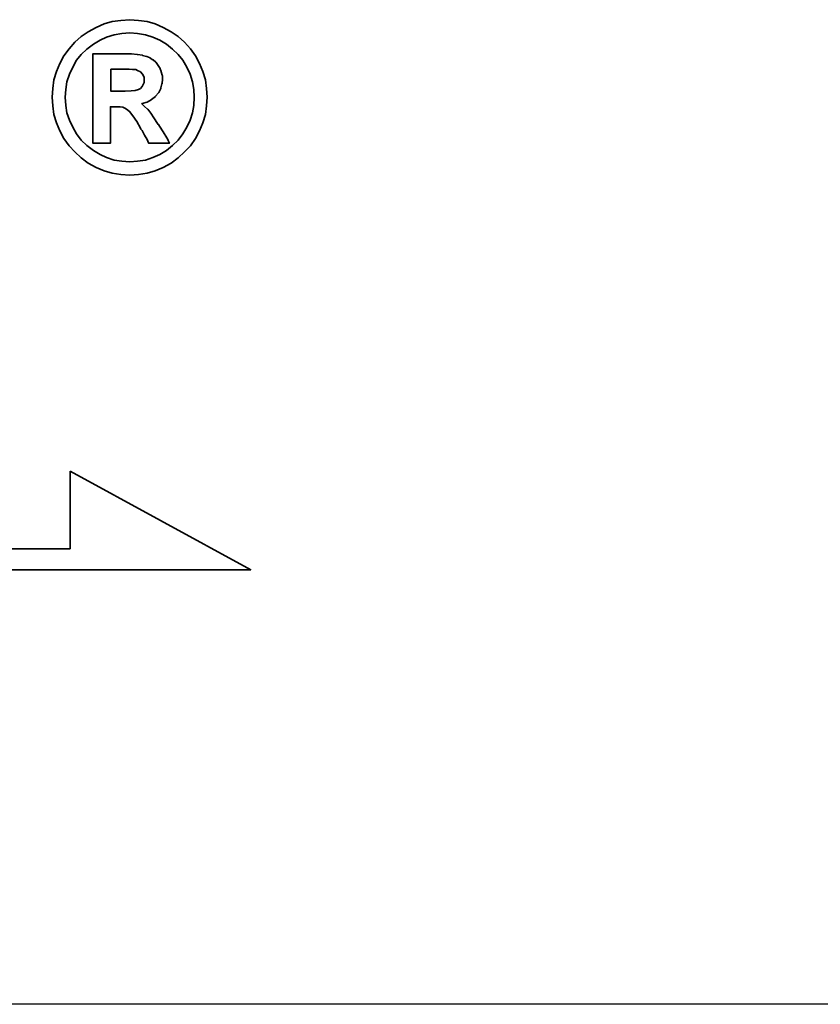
# Model space of a CAD drawing. Header units: millimetres. Extents: x -98 to 72, y -1050 to -956.
# Tile 46 of 47: x 48.88 to 51.31, y -990.68 to -987.69. Entities that reach past the tile are written whole.
import ezdxf

# ---------------------------------------------------------------- set-up
doc = ezdxf.new("R2010")
doc.units = ezdxf.units.MM
doc.header["$LTSCALE"] = 0.1
doc.layers.get('0').update_dxf_attribs({"linetype": 'CONTINUOUS'})
doc.layers.add('layer 1', color=7, linetype='CONTINUOUS')

msp = doc.modelspace()

# ---------------------------------------------------------------- linework, layer by layer
msp.add_line((64.0504, -990.6791), (10.8104, -990.6791))
at = {"layer": 'layer 1', "color": 0, "lineweight": 35}
for points, knots in [([(49.445, -987.9262), (49.445, -987.9262), (49.4434, -987.8993), (49.4434, -987.8993), (49.4434, -987.8993), (49.4434, -987.8993), (49.4397, -987.8731), (49.4397, -987.8731), (49.4397, -987.8731), (49.4397, -987.8731), (49.4322, -987.8484), (49.4322, -987.8484), (49.4322, -987.8484), (49.4322, -987.8484), (49.4218, -987.8238), (49.4218, -987.8238), (49.4218, -987.8238), (49.4218, -987.8238), (49.4098, -987.8006), (49.4098, -987.8006), (49.4098, -987.8006), (49.4098, -987.8006), (49.3942, -987.7797), (49.3942, -987.7797), (49.3942, -987.7797), (49.3942, -987.7797), (49.3763, -987.7588), (49.3763, -987.7588), (49.3763, -987.7588), (49.3763, -987.7588), (49.3576, -987.7415), (49.3576, -987.7415), (49.3576, -987.7415), (49.3576, -987.7415), (49.3358, -987.7274), (49.3358, -987.7274), (49.3358, -987.7274), (49.3358, -987.7274), (49.312, -987.714), (49.312, -987.714), (49.312, -987.714), (49.312, -987.714), (49.2874, -987.7035), (49.2874, -987.7035), (49.2874, -987.7035), (49.2874, -987.7035), (49.2626, -987.6961), (49.2626, -987.6961), (49.2626, -987.6961), (49.2626, -987.6961), (49.2365, -987.6929), (49.2365, -987.6929), (49.2365, -987.6929), (49.2365, -987.6929), (49.2103, -987.6908), (49.2103, -987.6908), (49.2103, -987.6908), (49.2103, -987.6908), (49.1835, -987.6929), (49.1835, -987.6929), (49.1835, -987.6929), (49.1835, -987.6929), (49.1573, -987.6961), (49.1573, -987.6961), (49.1573, -987.6961), (49.1573, -987.6961), (49.1326, -987.7035), (49.1326, -987.7035), (49.1326, -987.7035), (49.1326, -987.7035), (49.1079, -987.714), (49.1079, -987.714), (49.1079, -987.714), (49.1079, -987.714), (49.084, -987.7274), (49.084, -987.7274), (49.084, -987.7274), (49.084, -987.7274), (49.0624, -987.7415), (49.0624, -987.7415), (49.0624, -987.7415), (49.0624, -987.7415), (49.0437, -987.7588), (49.0437, -987.7588), (49.0437, -987.7588), (49.0437, -987.7588), (49.0258, -987.7797), (49.0258, -987.7797), (49.0258, -987.7797), (49.0258, -987.7797), (49.0101, -987.8006), (49.0101, -987.8006), (49.0101, -987.8006), (49.0101, -987.8006), (48.9981, -987.8238), (48.9981, -987.8238), (48.9981, -987.8238), (48.9981, -987.8238), (48.9876, -987.8484), (48.9876, -987.8484), (48.9876, -987.8484), (48.9876, -987.8484), (48.9801, -987.8731), (48.9801, -987.8731), (48.9801, -987.8731), (48.9801, -987.8731), (48.9764, -987.8993), (48.9764, -987.8993), (48.9764, -987.8993), (48.9764, -987.8993), (48.975, -987.9262), (48.975, -987.9262), (48.975, -987.9262), (48.975, -987.9262), (48.9764, -987.9523), (48.9764, -987.9523), (48.9764, -987.9523), (48.9764, -987.9523), (48.9801, -987.9784), (48.9801, -987.9784), (48.9801, -987.9784), (48.9801, -987.9784), (48.9876, -988.0039), (48.9876, -988.0039), (48.9876, -988.0039), (48.9876, -988.0039), (48.9981, -988.0285), (48.9981, -988.0285), (48.9981, -988.0285), (48.9981, -988.0285), (49.0101, -988.0516), (49.0101, -988.0516), (49.0101, -988.0516), (49.0101, -988.0516), (49.0258, -988.0734), (49.0258, -988.0734), (49.0258, -988.0734), (49.0258, -988.0734), (49.0437, -988.0921), (49.0437, -988.0921), (49.0437, -988.0921), (49.0437, -988.0921), (49.0624, -988.11), (49.0624, -988.11), (49.0624, -988.11), (49.0624, -988.11), (49.084, -988.1264), (49.084, -988.1264), (49.084, -988.1264), (49.084, -988.1264), (49.1079, -988.1391), (49.1079, -988.1391), (49.1079, -988.1391), (49.1079, -988.1391), (49.1326, -988.1495), (49.1326, -988.1495), (49.1326, -988.1495), (49.1326, -988.1495), (49.1573, -988.157), (49.1573, -988.157), (49.1573, -988.157), (49.1573, -988.157), (49.1835, -988.1608), (49.1835, -988.1608), (49.1835, -988.1608), (49.1835, -988.1608), (49.2103, -988.1623), (49.2103, -988.1623), (49.2103, -988.1623), (49.2103, -988.1623), (49.2365, -988.1608), (49.2365, -988.1608), (49.2365, -988.1608), (49.2365, -988.1608), (49.2626, -988.157), (49.2626, -988.157), (49.2626, -988.157), (49.2626, -988.157), (49.2874, -988.1495), (49.2874, -988.1495), (49.2874, -988.1495), (49.2874, -988.1495), (49.312, -988.1391), (49.312, -988.1391), (49.312, -988.1391), (49.312, -988.1391), (49.3358, -988.1264), (49.3358, -988.1264), (49.3358, -988.1264), (49.3358, -988.1264), (49.3576, -988.11), (49.3576, -988.11), (49.3576, -988.11), (49.3576, -988.11), (49.3763, -988.0921), (49.3763, -988.0921), (49.3763, -988.0921), (49.3763, -988.0921), (49.3942, -988.0734), (49.3942, -988.0734), (49.3942, -988.0734), (49.3942, -988.0734), (49.4098, -988.0516), (49.4098, -988.0516), (49.4098, -988.0516), (49.4098, -988.0516), (49.4218, -988.0285), (49.4218, -988.0285), (49.4218, -988.0285), (49.4218, -988.0285), (49.4322, -988.0039), (49.4322, -988.0039), (49.4322, -988.0039), (49.4322, -988.0039), (49.4397, -987.9784), (49.4397, -987.9784), (49.4397, -987.9784), (49.4397, -987.9784), (49.4434, -987.9523), (49.4434, -987.9523), (49.4434, -987.9523), (49.4434, -987.9523), (49.445, -987.9262), (49.445, -987.9262)], [0, 0, 0, 0, 0.017857, 0.017857, 0.017857, 0.017857, 0.035714, 0.035714, 0.035714, 0.035714, 0.053571, 0.053571, 0.053571, 0.053571, 0.071429, 0.071429, 0.071429, 0.071429, 0.089286, 0.089286, 0.089286, 0.089286, 0.107143, 0.107143, 0.107143, 0.107143, 0.125, 0.125, 0.125, 0.125, 0.142857, 0.142857, 0.142857, 0.142857, 0.160714, 0.160714, 0.160714, 0.160714, 0.178571, 0.178571, 0.178571, 0.178571, 0.196429, 0.196429, 0.196429, 0.196429, 0.214286, 0.214286, 0.214286, 0.214286, 0.232143, 0.232143, 0.232143, 0.232143, 0.25, 0.25, 0.25, 0.25, 0.267857, 0.267857, 0.267857, 0.267857, 0.285714, 0.285714, 0.285714, 0.285714, 0.303571, 0.303571, 0.303571, 0.303571, 0.321429, 0.321429, 0.321429, 0.321429, 0.339286, 0.339286, 0.339286, 0.339286, 0.357143, 0.357143, 0.357143, 0.357143, 0.375, 0.375, 0.375, 0.375, 0.392857, 0.392857, 0.392857, 0.392857, 0.410714, 0.410714, 0.410714, 0.410714, 0.428571, 0.428571, 0.428571, 0.428571, 0.446429, 0.446429, 0.446429, 0.446429, 0.464286, 0.464286, 0.464286, 0.464286, 0.482143, 0.482143, 0.482143, 0.482143, 0.5, 0.5, 0.5, 0.5, 0.517857, 0.517857, 0.517857, 0.517857, 0.535714, 0.535714, 0.535714, 0.535714, 0.553571, 0.553571, 0.553571, 0.553571, 0.571429, 0.571429, 0.571429, 0.571429, 0.589286, 0.589286, 0.589286, 0.589286, 0.607143, 0.607143, 0.607143, 0.607143, 0.625, 0.625, 0.625, 0.625, 0.642857, 0.642857, 0.642857, 0.642857, 0.660714, 0.660714, 0.660714, 0.660714, 0.678571, 0.678571, 0.678571, 0.678571, 0.696429, 0.696429, 0.696429, 0.696429, 0.714286, 0.714286, 0.714286, 0.714286, 0.732143, 0.732143, 0.732143, 0.732143, 0.75, 0.75, 0.75, 0.75, 0.767857, 0.767857, 0.767857, 0.767857, 0.785714, 0.785714, 0.785714, 0.785714, 0.803571, 0.803571, 0.803571, 0.803571, 0.821429, 0.821429, 0.821429, 0.821429, 0.839286, 0.839286, 0.839286, 0.839286, 0.857143, 0.857143, 0.857143, 0.857143, 0.875, 0.875, 0.875, 0.875, 0.892857, 0.892857, 0.892857, 0.892857, 0.910714, 0.910714, 0.910714, 0.910714, 0.928571, 0.928571, 0.928571, 0.928571, 0.946429, 0.946429, 0.946429, 0.946429, 0.964286, 0.964286, 0.964286, 0.964286, 0.982143, 0.982143, 0.982143, 0.982143, 1, 1, 1, 1]), ([(49.406, -987.9262), (49.406, -987.9262), (49.4046, -987.9022), (49.4046, -987.9022), (49.4046, -987.9022), (49.4046, -987.9022), (49.4009, -987.8798), (49.4009, -987.8798), (49.4009, -987.8798), (49.4009, -987.8798), (49.3934, -987.8566), (49.3934, -987.8566), (49.3934, -987.8566), (49.3934, -987.8566), (49.383, -987.835), (49.383, -987.835), (49.383, -987.835), (49.383, -987.835), (49.3718, -987.8141), (49.3718, -987.8141), (49.3718, -987.8141), (49.3718, -987.8141), (49.3568, -987.7962), (49.3568, -987.7962), (49.3568, -987.7962), (49.3568, -987.7962), (49.3395, -987.7805), (49.3395, -987.7805), (49.3395, -987.7805), (49.3395, -987.7805), (49.3216, -987.7655), (49.3216, -987.7655), (49.3216, -987.7655), (49.3216, -987.7655), (49.3016, -987.7527), (49.3016, -987.7527), (49.3016, -987.7527), (49.3016, -987.7527), (49.2799, -987.7439), (49.2799, -987.7439), (49.2799, -987.7439), (49.2799, -987.7439), (49.2575, -987.7364), (49.2575, -987.7364), (49.2575, -987.7364), (49.2575, -987.7364), (49.2335, -987.7327), (49.2335, -987.7327), (49.2335, -987.7327), (49.2335, -987.7327), (49.2103, -987.7311), (49.2103, -987.7311), (49.2103, -987.7311), (49.2103, -987.7311), (49.1864, -987.7327), (49.1864, -987.7327), (49.1864, -987.7327), (49.1864, -987.7327), (49.1633, -987.7364), (49.1633, -987.7364), (49.1633, -987.7364), (49.1633, -987.7364), (49.1401, -987.7439), (49.1401, -987.7439), (49.1401, -987.7439), (49.1401, -987.7439), (49.1199, -987.7527), (49.1199, -987.7527), (49.1199, -987.7527), (49.1199, -987.7527), (49.0997, -987.7655), (49.0997, -987.7655), (49.0997, -987.7655), (49.0997, -987.7655), (49.0803, -987.7805), (49.0803, -987.7805), (49.0803, -987.7805), (49.0803, -987.7805), (49.0632, -987.7962), (49.0632, -987.7962), (49.0632, -987.7962), (49.0632, -987.7962), (49.0482, -987.8141), (49.0482, -987.8141), (49.0482, -987.8141), (49.0482, -987.8141), (49.037, -987.835), (49.037, -987.835), (49.037, -987.835), (49.037, -987.835), (49.0273, -987.8566), (49.0273, -987.8566), (49.0273, -987.8566), (49.0273, -987.8566), (49.0191, -987.8798), (49.0191, -987.8798), (49.0191, -987.8798), (49.0191, -987.8798), (49.016, -987.9022), (49.016, -987.9022), (49.016, -987.9022), (49.016, -987.9022), (49.0145, -987.9262), (49.0145, -987.9262), (49.0145, -987.9262), (49.0145, -987.9262), (49.016, -987.9508), (49.016, -987.9508), (49.016, -987.9508), (49.016, -987.9508), (49.0191, -987.9739), (49.0191, -987.9739), (49.0191, -987.9739), (49.0191, -987.9739), (49.0273, -987.9956), (49.0273, -987.9956), (49.0273, -987.9956), (49.0273, -987.9956), (49.037, -988.0166), (49.037, -988.0166), (49.037, -988.0166), (49.037, -988.0166), (49.049, -988.0374), (49.049, -988.0374), (49.049, -988.0374), (49.049, -988.0374), (49.0632, -988.0569), (49.0632, -988.0569), (49.0632, -988.0569), (49.0632, -988.0569), (49.0803, -988.0726), (49.0803, -988.0726), (49.0803, -988.0726), (49.0803, -988.0726), (49.0997, -988.0876), (49.0997, -988.0876), (49.0997, -988.0876), (49.0997, -988.0876), (49.1199, -988.1003), (49.1199, -988.1003), (49.1199, -988.1003), (49.1199, -988.1003), (49.1401, -988.1091), (49.1401, -988.1091), (49.1401, -988.1091), (49.1401, -988.1091), (49.1633, -988.1167), (49.1633, -988.1167), (49.1633, -988.1167), (49.1633, -988.1167), (49.1864, -988.1204), (49.1864, -988.1204), (49.1864, -988.1204), (49.1864, -988.1204), (49.2103, -988.1219), (49.2103, -988.1219), (49.2103, -988.1219), (49.2103, -988.1219), (49.2335, -988.1204), (49.2335, -988.1204), (49.2335, -988.1204), (49.2335, -988.1204), (49.2575, -988.1167), (49.2575, -988.1167), (49.2575, -988.1167), (49.2575, -988.1167), (49.2799, -988.1091), (49.2799, -988.1091), (49.2799, -988.1091), (49.2799, -988.1091), (49.3016, -988.1003), (49.3016, -988.1003), (49.3016, -988.1003), (49.3016, -988.1003), (49.3216, -988.0876), (49.3216, -988.0876), (49.3216, -988.0876), (49.3216, -988.0876), (49.3395, -988.0726), (49.3395, -988.0726), (49.3395, -988.0726), (49.3395, -988.0726), (49.3568, -988.0569), (49.3568, -988.0569), (49.3568, -988.0569), (49.3568, -988.0569), (49.371, -988.0374), (49.371, -988.0374), (49.371, -988.0374), (49.371, -988.0374), (49.383, -988.0166), (49.383, -988.0166), (49.383, -988.0166), (49.383, -988.0166), (49.3934, -987.9956), (49.3934, -987.9956), (49.3934, -987.9956), (49.3934, -987.9956), (49.4009, -987.9739), (49.4009, -987.9739), (49.4009, -987.9739), (49.4009, -987.9739), (49.4046, -987.9508), (49.4046, -987.9508), (49.4046, -987.9508), (49.4046, -987.9508), (49.406, -987.9262), (49.406, -987.9262)], [0, 0, 0, 0, 0.019231, 0.019231, 0.019231, 0.019231, 0.038462, 0.038462, 0.038462, 0.038462, 0.057692, 0.057692, 0.057692, 0.057692, 0.076923, 0.076923, 0.076923, 0.076923, 0.096154, 0.096154, 0.096154, 0.096154, 0.115385, 0.115385, 0.115385, 0.115385, 0.134615, 0.134615, 0.134615, 0.134615, 0.153846, 0.153846, 0.153846, 0.153846, 0.173077, 0.173077, 0.173077, 0.173077, 0.192308, 0.192308, 0.192308, 0.192308, 0.211538, 0.211538, 0.211538, 0.211538, 0.230769, 0.230769, 0.230769, 0.230769, 0.25, 0.25, 0.25, 0.25, 0.269231, 0.269231, 0.269231, 0.269231, 0.288462, 0.288462, 0.288462, 0.288462, 0.307692, 0.307692, 0.307692, 0.307692, 0.326923, 0.326923, 0.326923, 0.326923, 0.346154, 0.346154, 0.346154, 0.346154, 0.365385, 0.365385, 0.365385, 0.365385, 0.384615, 0.384615, 0.384615, 0.384615, 0.403846, 0.403846, 0.403846, 0.403846, 0.423077, 0.423077, 0.423077, 0.423077, 0.442308, 0.442308, 0.442308, 0.442308, 0.461538, 0.461538, 0.461538, 0.461538, 0.480769, 0.480769, 0.480769, 0.480769, 0.5, 0.5, 0.5, 0.5, 0.519231, 0.519231, 0.519231, 0.519231, 0.538462, 0.538462, 0.538462, 0.538462, 0.557692, 0.557692, 0.557692, 0.557692, 0.576923, 0.576923, 0.576923, 0.576923, 0.596154, 0.596154, 0.596154, 0.596154, 0.615385, 0.615385, 0.615385, 0.615385, 0.634615, 0.634615, 0.634615, 0.634615, 0.653846, 0.653846, 0.653846, 0.653846, 0.673077, 0.673077, 0.673077, 0.673077, 0.692308, 0.692308, 0.692308, 0.692308, 0.711538, 0.711538, 0.711538, 0.711538, 0.730769, 0.730769, 0.730769, 0.730769, 0.75, 0.75, 0.75, 0.75, 0.769231, 0.769231, 0.769231, 0.769231, 0.788462, 0.788462, 0.788462, 0.788462, 0.807692, 0.807692, 0.807692, 0.807692, 0.826923, 0.826923, 0.826923, 0.826923, 0.846154, 0.846154, 0.846154, 0.846154, 0.865385, 0.865385, 0.865385, 0.865385, 0.884615, 0.884615, 0.884615, 0.884615, 0.903846, 0.903846, 0.903846, 0.903846, 0.923077, 0.923077, 0.923077, 0.923077, 0.942308, 0.942308, 0.942308, 0.942308, 0.961538, 0.961538, 0.961538, 0.961538, 0.980769, 0.980769, 0.980769, 0.980769, 1, 1, 1, 1]), ([(49.0982, -988.0598), (49.0982, -988.0598), (49.0982, -988.0569), (49.0982, -988.0569), (49.0982, -988.0569), (49.0982, -988.0569), (49.0982, -988.0487), (49.0982, -988.0487), (49.0982, -988.0487), (49.0982, -988.0487), (49.0982, -988.0352), (49.0982, -988.0352), (49.0982, -988.0352), (49.0982, -988.0352), (49.0982, -988.0188), (49.0982, -988.0188), (49.0982, -988.0188), (49.0982, -988.0188), (49.0982, -987.9994), (49.0982, -987.9994), (49.0982, -987.9994), (49.0982, -987.9994), (49.0982, -987.9784), (49.0982, -987.9784), (49.0982, -987.9784), (49.0982, -987.9784), (49.0982, -987.9307), (49.0982, -987.9307), (49.0982, -987.9307), (49.0982, -987.9307), (49.0982, -987.8829), (49.0982, -987.8829), (49.0982, -987.8829), (49.0982, -987.8829), (49.0982, -987.8604), (49.0982, -987.8604), (49.0982, -987.8604), (49.0982, -987.8604), (49.0982, -987.8409), (49.0982, -987.8409), (49.0982, -987.8409), (49.0982, -987.8409), (49.0982, -987.8231), (49.0982, -987.8231), (49.0982, -987.8231), (49.0982, -987.8231), (49.0982, -987.811), (49.0982, -987.811), (49.0982, -987.811), (49.0982, -987.811), (49.0982, -987.8029), (49.0982, -987.8029), (49.0982, -987.8029), (49.0982, -987.8029), (49.0982, -987.7998), (49.0982, -987.7998), (49.0982, -987.7998), (49.0982, -987.7998), (49.0982, -987.7939), (49.0982, -987.7939), (49.0982, -987.7939), (49.0982, -987.7939), (49.1035, -987.7939), (49.1035, -987.7939), (49.1035, -987.7939), (49.1035, -987.7939), (49.105, -987.7939), (49.105, -987.7939), (49.105, -987.7939), (49.105, -987.7939), (49.1079, -987.7939), (49.1079, -987.7939), (49.1079, -987.7939), (49.1079, -987.7939), (49.1184, -987.7939), (49.1184, -987.7939), (49.1184, -987.7939), (49.1184, -987.7939), (49.1326, -987.7939), (49.1326, -987.7939), (49.1326, -987.7939), (49.1326, -987.7939), (49.1491, -987.7939), (49.1491, -987.7939), (49.1491, -987.7939), (49.1491, -987.7939), (49.1662, -987.7939), (49.1662, -987.7939), (49.1662, -987.7939), (49.1662, -987.7939), (49.1798, -987.7939), (49.1798, -987.7939), (49.1798, -987.7939), (49.1798, -987.7939), (49.1887, -987.7939), (49.1887, -987.7939), (49.1887, -987.7939), (49.1887, -987.7939), (49.1916, -987.7939), (49.1916, -987.7939), (49.1916, -987.7939), (49.1916, -987.7939), (49.1932, -987.7939), (49.1932, -987.7939), (49.1932, -987.7939), (49.1932, -987.7939), (49.1939, -987.7939), (49.1939, -987.7939), (49.1939, -987.7939), (49.1939, -987.7939), (49.2156, -987.7946), (49.2156, -987.7946), (49.2156, -987.7946), (49.2156, -987.7946), (49.2327, -987.7962), (49.2327, -987.7962), (49.2327, -987.7962), (49.2327, -987.7962), (49.2335, -987.7962), (49.2335, -987.7962), (49.2335, -987.7962), (49.2335, -987.7962), (49.2484, -987.7984), (49.2484, -987.7984), (49.2484, -987.7984), (49.2484, -987.7984), (49.2484, -987.7992), (49.2484, -987.7992), (49.2484, -987.7992), (49.2484, -987.7992), (49.2612, -987.8021), (49.2612, -987.8021), (49.2612, -987.8021), (49.2612, -987.8021), (49.2618, -987.8021), (49.2618, -987.8021), (49.2618, -987.8021), (49.2618, -987.8021), (49.2717, -987.8066), (49.2717, -987.8066), (49.2717, -987.8066), (49.2717, -987.8066), (49.2724, -987.8066), (49.2724, -987.8066), (49.2724, -987.8066), (49.2724, -987.8066), (49.2724, -987.8073), (49.2724, -987.8073), (49.2724, -987.8073), (49.2724, -987.8073), (49.2805, -987.8125), (49.2805, -987.8125), (49.2805, -987.8125), (49.2805, -987.8125), (49.2814, -987.8125), (49.2814, -987.8125), (49.2814, -987.8125), (49.2814, -987.8125), (49.2896, -987.8193), (49.2896, -987.8193), (49.2896, -987.8193), (49.2896, -987.8193), (49.2903, -987.82), (49.2903, -987.82), (49.2903, -987.82), (49.2903, -987.82), (49.2903, -987.8208), (49.2903, -987.8208), (49.2903, -987.8208), (49.2903, -987.8208), (49.2963, -987.8298), (49.2963, -987.8298), (49.2963, -987.8298), (49.2963, -987.8298), (49.3022, -987.8387), (49.3022, -987.8387), (49.3022, -987.8387), (49.3022, -987.8387), (49.303, -987.8387), (49.303, -987.8387), (49.303, -987.8387), (49.303, -987.8387), (49.303, -987.8395), (49.303, -987.8395), (49.303, -987.8395), (49.303, -987.8395), (49.3059, -987.8484), (49.3059, -987.8484), (49.3059, -987.8484), (49.3059, -987.8484), (49.3059, -987.8491), (49.3059, -987.8491), (49.3059, -987.8491), (49.3059, -987.8491), (49.309, -987.8596), (49.309, -987.8596), (49.309, -987.8596), (49.309, -987.8596), (49.3096, -987.8604), (49.3096, -987.8604), (49.3096, -987.8604), (49.3096, -987.8604), (49.3096, -987.8702), (49.3096, -987.8702), (49.3096, -987.8702), (49.3096, -987.8702), (49.3096, -987.8708), (49.3096, -987.8708), (49.3096, -987.8708), (49.3096, -987.8708), (49.3082, -987.8843), (49.3082, -987.8843), (49.3082, -987.8843), (49.3082, -987.8843), (49.3082, -987.885), (49.3082, -987.885), (49.3082, -987.885), (49.3082, -987.885), (49.3075, -987.885), (49.3075, -987.885), (49.3075, -987.885), (49.3075, -987.885), (49.3044, -987.8977), (49.3044, -987.8977), (49.3044, -987.8977), (49.3044, -987.8977), (49.3044, -987.8985), (49.3044, -987.8985), (49.3044, -987.8985), (49.3044, -987.8985), (49.3044, -987.8993), (49.3044, -987.8993), (49.3044, -987.8993), (49.3044, -987.8993), (49.2984, -987.9119), (49.2984, -987.9119), (49.2984, -987.9119), (49.2984, -987.9119), (49.2978, -987.9128), (49.2978, -987.9128), (49.2978, -987.9128), (49.2978, -987.9128), (49.2888, -987.9231), (49.2888, -987.9231), (49.2888, -987.9231), (49.2888, -987.9231), (49.288, -987.9239), (49.288, -987.9239), (49.288, -987.9239), (49.288, -987.9239), (49.2762, -987.9329), (49.2762, -987.9329), (49.2762, -987.9329), (49.2762, -987.9329), (49.2754, -987.9336), (49.2754, -987.9336), (49.2754, -987.9336), (49.2754, -987.9336), (49.2634, -987.941), (49.2634, -987.941), (49.2634, -987.941), (49.2634, -987.941), (49.2626, -987.941), (49.2626, -987.941), (49.2626, -987.941), (49.2626, -987.941), (49.2477, -987.9455), (49.2477, -987.9455), (49.2477, -987.9455), (49.2477, -987.9455), (49.2469, -987.9455), (49.2469, -987.9455), (49.2469, -987.9455), (49.2469, -987.9455), (49.2469, -987.9463), (49.2469, -987.9463), (49.2469, -987.9463), (49.2469, -987.9463), (49.2551, -987.9538), (49.2551, -987.9538), (49.2551, -987.9538), (49.2551, -987.9538), (49.2642, -987.962), (49.2642, -987.962), (49.2642, -987.962), (49.2642, -987.962), (49.2649, -987.9627), (49.2649, -987.9627), (49.2649, -987.9627), (49.2649, -987.9627), (49.2738, -987.9747), (49.2738, -987.9747), (49.2738, -987.9747), (49.2738, -987.9747), (49.2836, -987.9882), (49.2836, -987.9882), (49.2836, -987.9882), (49.2836, -987.9882), (49.2836, -987.9888), (49.2836, -987.9888), (49.2836, -987.9888), (49.2836, -987.9888), (49.2948, -988.0061), (49.2948, -988.0061), (49.2948, -988.0061), (49.2948, -988.0061), (49.2963, -988.0084), (49.2963, -988.0084), (49.2963, -988.0084), (49.2963, -988.0084), (49.297, -988.0084), (49.297, -988.0084), (49.297, -988.0084), (49.297, -988.0084), (49.3, -988.0136), (49.3, -988.0136), (49.3, -988.0136), (49.3, -988.0136), (49.3112, -988.0315), (49.3112, -988.0315), (49.3112, -988.0315), (49.3112, -988.0315), (49.312, -988.0315), (49.312, -988.0315), (49.312, -988.0315), (49.312, -988.0315), (49.3224, -988.0494), (49.3224, -988.0494), (49.3224, -988.0494), (49.3224, -988.0494), (49.3254, -988.0547), (49.3254, -988.0547), (49.3254, -988.0547), (49.3254, -988.0547), (49.3269, -988.0577), (49.3269, -988.0577), (49.3269, -988.0577), (49.3269, -988.0577), (49.3307, -988.0659), (49.3307, -988.0659), (49.3307, -988.0659), (49.3307, -988.0659), (49.3224, -988.0659), (49.3224, -988.0659), (49.3224, -988.0659), (49.3224, -988.0659), (49.3209, -988.0659), (49.3209, -988.0659), (49.3209, -988.0659), (49.3209, -988.0659), (49.3142, -988.0659), (49.3142, -988.0659), (49.3142, -988.0659), (49.3142, -988.0659), (49.2963, -988.0659), (49.2963, -988.0659), (49.2963, -988.0659), (49.2963, -988.0659), (49.2783, -988.0659), (49.2783, -988.0659), (49.2783, -988.0659), (49.2783, -988.0659), (49.2724, -988.0659), (49.2724, -988.0659), (49.2724, -988.0659), (49.2724, -988.0659), (49.2709, -988.0659), (49.2709, -988.0659), (49.2709, -988.0659), (49.2709, -988.0659), (49.2679, -988.0659), (49.2679, -988.0659), (49.2679, -988.0659), (49.2679, -988.0659), (49.2664, -988.0628), (49.2664, -988.0628), (49.2664, -988.0628), (49.2664, -988.0628), (49.2649, -988.0598), (49.2649, -988.0598), (49.2649, -988.0598), (49.2649, -988.0598), (49.2649, -988.0591), (49.2649, -988.0591), (49.2649, -988.0591), (49.2649, -988.0591), (49.2634, -988.0547), (49.2634, -988.0547), (49.2634, -988.0547), (49.2634, -988.0547), (49.2551, -988.0412), (49.2551, -988.0412), (49.2551, -988.0412), (49.2551, -988.0412), (49.2477, -988.0271), (49.2477, -988.0271), (49.2477, -988.0271), (49.2477, -988.0271), (49.2447, -988.024), (49.2447, -988.024), (49.2447, -988.024), (49.2447, -988.024), (49.2439, -988.0233), (49.2439, -988.0233), (49.2439, -988.0233), (49.2439, -988.0233), (49.2439, -988.0226), (49.2439, -988.0226), (49.2439, -988.0226), (49.2439, -988.0226), (49.2432, -988.0203), (49.2432, -988.0203), (49.2432, -988.0203), (49.2432, -988.0203), (49.2313, -988.0001), (49.2313, -988.0001), (49.2313, -988.0001), (49.2313, -988.0001), (49.2193, -987.983), (49.2193, -987.983), (49.2193, -987.983), (49.2193, -987.983), (49.2097, -987.9694), (49.2097, -987.9694), (49.2097, -987.9694), (49.2097, -987.9694), (49.2006, -987.9627), (49.2006, -987.9627), (49.2006, -987.9627), (49.2006, -987.9627), (49.1953, -987.9589), (49.1953, -987.9589), (49.1953, -987.9589), (49.1953, -987.9589), (49.1894, -987.956), (49.1894, -987.956), (49.1894, -987.956), (49.1894, -987.956), (49.1812, -987.9552), (49.1812, -987.9552), (49.1812, -987.9552), (49.1812, -987.9552), (49.1707, -987.9552), (49.1707, -987.9552), (49.1707, -987.9552), (49.1707, -987.9552), (49.1692, -987.9552), (49.1692, -987.9552), (49.1692, -987.9552), (49.1692, -987.9552), (49.1678, -987.9552), (49.1678, -987.9552), (49.1678, -987.9552), (49.1678, -987.9552), (49.1587, -987.9552), (49.1587, -987.9552), (49.1587, -987.9552), (49.1587, -987.9552), (49.1513, -987.9552), (49.1513, -987.9552), (49.1513, -987.9552), (49.1513, -987.9552), (49.1513, -987.9606), (49.1513, -987.9606), (49.1513, -987.9606), (49.1513, -987.9606), (49.1513, -987.9664), (49.1513, -987.9664), (49.1513, -987.9664), (49.1513, -987.9664), (49.1513, -987.9845), (49.1513, -987.9845), (49.1513, -987.9845), (49.1513, -987.9845), (49.1513, -988.0039), (49.1513, -988.0039), (49.1513, -988.0039), (49.1513, -988.0039), (49.1513, -988.0248), (49.1513, -988.0248), (49.1513, -988.0248), (49.1513, -988.0248), (49.1513, -988.0419), (49.1513, -988.0419), (49.1513, -988.0419), (49.1513, -988.0419), (49.1513, -988.0487), (49.1513, -988.0487), (49.1513, -988.0487), (49.1513, -988.0487), (49.1513, -988.0539), (49.1513, -988.0539), (49.1513, -988.0539), (49.1513, -988.0539), (49.1513, -988.0584), (49.1513, -988.0584), (49.1513, -988.0584), (49.1513, -988.0584), (49.1513, -988.0598), (49.1513, -988.0598), (49.1513, -988.0598), (49.1513, -988.0598), (49.1513, -988.0659), (49.1513, -988.0659), (49.1513, -988.0659), (49.1513, -988.0659), (49.1461, -988.0659), (49.1461, -988.0659), (49.1461, -988.0659), (49.1461, -988.0659), (49.1446, -988.0659), (49.1446, -988.0659), (49.1446, -988.0659), (49.1446, -988.0659), (49.1401, -988.0659), (49.1401, -988.0659), (49.1401, -988.0659), (49.1401, -988.0659), (49.1245, -988.0659), (49.1245, -988.0659), (49.1245, -988.0659), (49.1245, -988.0659), (49.1109, -988.0659), (49.1109, -988.0659), (49.1109, -988.0659), (49.1109, -988.0659), (49.1065, -988.0659), (49.1065, -988.0659), (49.1065, -988.0659), (49.1065, -988.0659), (49.1035, -988.0659), (49.1035, -988.0659), (49.1035, -988.0659), (49.1035, -988.0659), (49.0982, -988.0659), (49.0982, -988.0659), (49.0982, -988.0659), (49.0982, -988.0659), (49.0982, -988.0598), (49.0982, -988.0598)], [0, 0, 0, 0, 0.007407, 0.007407, 0.007407, 0.007407, 0.014815, 0.014815, 0.014815, 0.014815, 0.022222, 0.022222, 0.022222, 0.022222, 0.02963, 0.02963, 0.02963, 0.02963, 0.037037, 0.037037, 0.037037, 0.037037, 0.044444, 0.044444, 0.044444, 0.044444, 0.051852, 0.051852, 0.051852, 0.051852, 0.059259, 0.059259, 0.059259, 0.059259, 0.066667, 0.066667, 0.066667, 0.066667, 0.074074, 0.074074, 0.074074, 0.074074, 0.081481, 0.081481, 0.081481, 0.081481, 0.088889, 0.088889, 0.088889, 0.088889, 0.096296, 0.096296, 0.096296, 0.096296, 0.103704, 0.103704, 0.103704, 0.103704, 0.111111, 0.111111, 0.111111, 0.111111, 0.118519, 0.118519, 0.118519, 0.118519, 0.125926, 0.125926, 0.125926, 0.125926, 0.133333, 0.133333, 0.133333, 0.133333, 0.140741, 0.140741, 0.140741, 0.140741, 0.148148, 0.148148, 0.148148, 0.148148, 0.155556, 0.155556, 0.155556, 0.155556, 0.162963, 0.162963, 0.162963, 0.162963, 0.17037, 0.17037, 0.17037, 0.17037, 0.177778, 0.177778, 0.177778, 0.177778, 0.185185, 0.185185, 0.185185, 0.185185, 0.192593, 0.192593, 0.192593, 0.192593, 0.2, 0.2, 0.2, 0.2, 0.207407, 0.207407, 0.207407, 0.207407, 0.214815, 0.214815, 0.214815, 0.214815, 0.222222, 0.222222, 0.222222, 0.222222, 0.22963, 0.22963, 0.22963, 0.22963, 0.237037, 0.237037, 0.237037, 0.237037, 0.244444, 0.244444, 0.244444, 0.244444, 0.251852, 0.251852, 0.251852, 0.251852, 0.259259, 0.259259, 0.259259, 0.259259, 0.266667, 0.266667, 0.266667, 0.266667, 0.274074, 0.274074, 0.274074, 0.274074, 0.281481, 0.281481, 0.281481, 0.281481, 0.288889, 0.288889, 0.288889, 0.288889, 0.296296, 0.296296, 0.296296, 0.296296, 0.303704, 0.303704, 0.303704, 0.303704, 0.311111, 0.311111, 0.311111, 0.311111, 0.318519, 0.318519, 0.318519, 0.318519, 0.325926, 0.325926, 0.325926, 0.325926, 0.333333, 0.333333, 0.333333, 0.333333, 0.340741, 0.340741, 0.340741, 0.340741, 0.348148, 0.348148, 0.348148, 0.348148, 0.355556, 0.355556, 0.355556, 0.355556, 0.362963, 0.362963, 0.362963, 0.362963, 0.37037, 0.37037, 0.37037, 0.37037, 0.377778, 0.377778, 0.377778, 0.377778, 0.385185, 0.385185, 0.385185, 0.385185, 0.392593, 0.392593, 0.392593, 0.392593, 0.4, 0.4, 0.4, 0.4, 0.407407, 0.407407, 0.407407, 0.407407, 0.414815, 0.414815, 0.414815, 0.414815, 0.422222, 0.422222, 0.422222, 0.422222, 0.42963, 0.42963, 0.42963, 0.42963, 0.437037, 0.437037, 0.437037, 0.437037, 0.444444, 0.444444, 0.444444, 0.444444, 0.451852, 0.451852, 0.451852, 0.451852, 0.459259, 0.459259, 0.459259, 0.459259, 0.466667, 0.466667, 0.466667, 0.466667, 0.474074, 0.474074, 0.474074, 0.474074, 0.481481, 0.481481, 0.481481, 0.481481, 0.488889, 0.488889, 0.488889, 0.488889, 0.496296, 0.496296, 0.496296, 0.496296, 0.503704, 0.503704, 0.503704, 0.503704, 0.511111, 0.511111, 0.511111, 0.511111, 0.518519, 0.518519, 0.518519, 0.518519, 0.525926, 0.525926, 0.525926, 0.525926, 0.533333, 0.533333, 0.533333, 0.533333, 0.540741, 0.540741, 0.540741, 0.540741, 0.548148, 0.548148, 0.548148, 0.548148, 0.555556, 0.555556, 0.555556, 0.555556, 0.562963, 0.562963, 0.562963, 0.562963, 0.57037, 0.57037, 0.57037, 0.57037, 0.577778, 0.577778, 0.577778, 0.577778, 0.585185, 0.585185, 0.585185, 0.585185, 0.592593, 0.592593, 0.592593, 0.592593, 0.6, 0.6, 0.6, 0.6, 0.607407, 0.607407, 0.607407, 0.607407, 0.614815, 0.614815, 0.614815, 0.614815, 0.622222, 0.622222, 0.622222, 0.622222, 0.62963, 0.62963, 0.62963, 0.62963, 0.637037, 0.637037, 0.637037, 0.637037, 0.644444, 0.644444, 0.644444, 0.644444, 0.651852, 0.651852, 0.651852, 0.651852, 0.659259, 0.659259, 0.659259, 0.659259, 0.666667, 0.666667, 0.666667, 0.666667, 0.674074, 0.674074, 0.674074, 0.674074, 0.681481, 0.681481, 0.681481, 0.681481, 0.688889, 0.688889, 0.688889, 0.688889, 0.696296, 0.696296, 0.696296, 0.696296, 0.703704, 0.703704, 0.703704, 0.703704, 0.711111, 0.711111, 0.711111, 0.711111, 0.718519, 0.718519, 0.718519, 0.718519, 0.725926, 0.725926, 0.725926, 0.725926, 0.733333, 0.733333, 0.733333, 0.733333, 0.740741, 0.740741, 0.740741, 0.740741, 0.748148, 0.748148, 0.748148, 0.748148, 0.755556, 0.755556, 0.755556, 0.755556, 0.762963, 0.762963, 0.762963, 0.762963, 0.77037, 0.77037, 0.77037, 0.77037, 0.777778, 0.777778, 0.777778, 0.777778, 0.785185, 0.785185, 0.785185, 0.785185, 0.792593, 0.792593, 0.792593, 0.792593, 0.8, 0.8, 0.8, 0.8, 0.807407, 0.807407, 0.807407, 0.807407, 0.814815, 0.814815, 0.814815, 0.814815, 0.822222, 0.822222, 0.822222, 0.822222, 0.82963, 0.82963, 0.82963, 0.82963, 0.837037, 0.837037, 0.837037, 0.837037, 0.844444, 0.844444, 0.844444, 0.844444, 0.851852, 0.851852, 0.851852, 0.851852, 0.859259, 0.859259, 0.859259, 0.859259, 0.866667, 0.866667, 0.866667, 0.866667, 0.874074, 0.874074, 0.874074, 0.874074, 0.881481, 0.881481, 0.881481, 0.881481, 0.888889, 0.888889, 0.888889, 0.888889, 0.896296, 0.896296, 0.896296, 0.896296, 0.903704, 0.903704, 0.903704, 0.903704, 0.911111, 0.911111, 0.911111, 0.911111, 0.918519, 0.918519, 0.918519, 0.918519, 0.925926, 0.925926, 0.925926, 0.925926, 0.933333, 0.933333, 0.933333, 0.933333, 0.940741, 0.940741, 0.940741, 0.940741, 0.948148, 0.948148, 0.948148, 0.948148, 0.955556, 0.955556, 0.955556, 0.955556, 0.962963, 0.962963, 0.962963, 0.962963, 0.97037, 0.97037, 0.97037, 0.97037, 0.977778, 0.977778, 0.977778, 0.977778, 0.985185, 0.985185, 0.985185, 0.985185, 0.992593, 0.992593, 0.992593, 0.992593, 1, 1, 1, 1]), ([(49.1528, -987.8409), (49.1528, -987.8409), (49.1528, -987.847), (49.1528, -987.847), (49.1528, -987.847), (49.1528, -987.847), (49.1528, -987.8604), (49.1528, -987.8604), (49.1528, -987.8604), (49.1528, -987.8604), (49.1528, -987.8754), (49.1528, -987.8754), (49.1528, -987.8754), (49.1528, -987.8754), (49.1528, -987.8887), (49.1528, -987.8887), (49.1528, -987.8887), (49.1528, -987.8887), (49.1528, -987.9022), (49.1528, -987.9022), (49.1528, -987.9022), (49.1528, -987.9022), (49.1528, -987.9082), (49.1528, -987.9082), (49.1528, -987.9082), (49.1528, -987.9082), (49.1542, -987.9082), (49.1542, -987.9082), (49.1542, -987.9082), (49.1542, -987.9082), (49.1707, -987.9082), (49.1707, -987.9082), (49.1707, -987.9082), (49.1707, -987.9082), (49.1887, -987.9082), (49.1887, -987.9082), (49.1887, -987.9082), (49.1887, -987.9082), (49.1946, -987.9082), (49.1946, -987.9082), (49.1946, -987.9082), (49.1946, -987.9082), (49.1961, -987.9082), (49.1961, -987.9082), (49.1961, -987.9082), (49.1961, -987.9082), (49.214, -987.9068), (49.214, -987.9068), (49.214, -987.9068), (49.214, -987.9068), (49.2268, -987.906), (49.2268, -987.906), (49.2268, -987.906), (49.2268, -987.906), (49.2365, -987.903), (49.2365, -987.903), (49.2365, -987.903), (49.2365, -987.903), (49.2425, -987.8993), (49.2425, -987.8993), (49.2425, -987.8993), (49.2425, -987.8993), (49.2477, -987.8933), (49.2477, -987.8933), (49.2477, -987.8933), (49.2477, -987.8933), (49.2514, -987.8873), (49.2514, -987.8873), (49.2514, -987.8873), (49.2514, -987.8873), (49.2544, -987.8812), (49.2544, -987.8812), (49.2544, -987.8812), (49.2544, -987.8812), (49.2544, -987.8739), (49.2544, -987.8739), (49.2544, -987.8739), (49.2544, -987.8739), (49.2537, -987.8649), (49.2537, -987.8649), (49.2537, -987.8649), (49.2537, -987.8649), (49.2492, -987.8566), (49.2492, -987.8566), (49.2492, -987.8566), (49.2492, -987.8566), (49.2425, -987.8491), (49.2425, -987.8491), (49.2425, -987.8491), (49.2425, -987.8491), (49.2335, -987.8446), (49.2335, -987.8446), (49.2335, -987.8446), (49.2335, -987.8446), (49.2283, -987.8424), (49.2283, -987.8424), (49.2283, -987.8424), (49.2283, -987.8424), (49.2185, -987.8417), (49.2185, -987.8417), (49.2185, -987.8417), (49.2185, -987.8417), (49.2081, -987.8409), (49.2081, -987.8409), (49.2081, -987.8409), (49.2081, -987.8409), (49.1932, -987.8409), (49.1932, -987.8409), (49.1932, -987.8409), (49.1932, -987.8409), (49.1916, -987.8409), (49.1916, -987.8409), (49.1916, -987.8409), (49.1916, -987.8409), (49.1857, -987.8409), (49.1857, -987.8409), (49.1857, -987.8409), (49.1857, -987.8409), (49.1692, -987.8409), (49.1692, -987.8409), (49.1692, -987.8409), (49.1692, -987.8409), (49.1542, -987.8409), (49.1542, -987.8409), (49.1542, -987.8409), (49.1542, -987.8409), (49.1528, -987.8409), (49.1528, -987.8409)], [0, 0, 0, 0, 0.03125, 0.03125, 0.03125, 0.03125, 0.0625, 0.0625, 0.0625, 0.0625, 0.09375, 0.09375, 0.09375, 0.09375, 0.125, 0.125, 0.125, 0.125, 0.15625, 0.15625, 0.15625, 0.15625, 0.1875, 0.1875, 0.1875, 0.1875, 0.21875, 0.21875, 0.21875, 0.21875, 0.25, 0.25, 0.25, 0.25, 0.28125, 0.28125, 0.28125, 0.28125, 0.3125, 0.3125, 0.3125, 0.3125, 0.34375, 0.34375, 0.34375, 0.34375, 0.375, 0.375, 0.375, 0.375, 0.40625, 0.40625, 0.40625, 0.40625, 0.4375, 0.4375, 0.4375, 0.4375, 0.46875, 0.46875, 0.46875, 0.46875, 0.5, 0.5, 0.5, 0.5, 0.53125, 0.53125, 0.53125, 0.53125, 0.5625, 0.5625, 0.5625, 0.5625, 0.59375, 0.59375, 0.59375, 0.59375, 0.625, 0.625, 0.625, 0.625, 0.65625, 0.65625, 0.65625, 0.65625, 0.6875, 0.6875, 0.6875, 0.6875, 0.71875, 0.71875, 0.71875, 0.71875, 0.75, 0.75, 0.75, 0.75, 0.78125, 0.78125, 0.78125, 0.78125, 0.8125, 0.8125, 0.8125, 0.8125, 0.84375, 0.84375, 0.84375, 0.84375, 0.875, 0.875, 0.875, 0.875, 0.90625, 0.90625, 0.90625, 0.90625, 0.9375, 0.9375, 0.9375, 0.9375, 0.96875, 0.96875, 0.96875, 0.96875, 1, 1, 1, 1]), ([(49.0293, -989.0611), (49.0293, -989.0611), (49.0293, -989.2814), (49.0293, -989.2814), (49.0293, -989.2814), (49.0293, -989.2814), (49.0293, -989.2965), (49.0293, -989.2965), (49.0293, -989.2965), (49.0293, -989.2965), (49.0142, -989.2965), (49.0142, -989.2965), (49.0142, -989.2965), (49.0142, -989.2965), (36.143, -989.2965), (36.143, -989.2965), (36.143, -989.2965), (36.143, -989.2965), (36.143, -989.3604), (36.143, -989.3604), (36.143, -989.3604), (36.143, -989.3604), (49.5772, -989.3604), (49.5772, -989.3604), (49.5772, -989.3604), (49.5772, -989.3604), (49.0293, -989.0611), (49.0293, -989.0611)], [0, 0, 0, 0, 0.142857, 0.142857, 0.142857, 0.142857, 0.285714, 0.285714, 0.285714, 0.285714, 0.428571, 0.428571, 0.428571, 0.428571, 0.571429, 0.571429, 0.571429, 0.571429, 0.714286, 0.714286, 0.714286, 0.714286, 0.857143, 0.857143, 0.857143, 0.857143, 1, 1, 1, 1])]:
    msp.add_open_spline(points, degree=3, knots=knots, dxfattribs=at)

doc.saveas('drawing.dxf')
